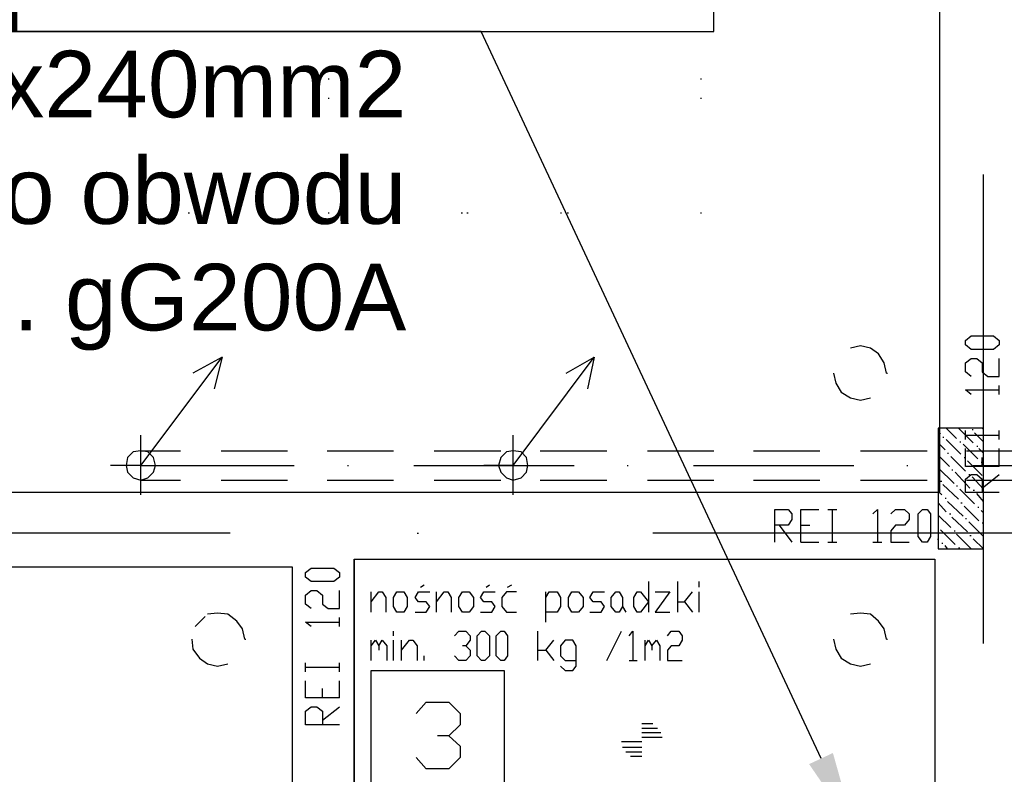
# Model space of a CAD drawing. Header units: millimetres. Extents: x 46 to 491, y -41 to 547.
# Tile 64 of 140: x 173 to 210, y 103 to 131. Entities that reach past the tile are written whole.
import ezdxf
from ezdxf import colors
from ezdxf.entities.mleader import LeaderData, LeaderLine
from ezdxf.math import Vec2, Vec3

# ---------------------------------------------------------------- set-up
doc = ezdxf.new("R2010")
doc.units = ezdxf.units.MM
doc.header["$LTSCALE"] = 10
doc.layers.add('_IE_adresy', color=173, linetype='Continuous')
doc.layers.add('xref', color=252, linetype='Continuous')
doc.styles.add('EEP_adresy', font='ARIALNI.TTF', dxfattribs={"width": 0.9, "height": 20})

# ---------------------------------------------------------------- blocks, each defined once
blk = doc.blocks.new('stacja')
at = {"color": 9, "lineweight": 25}
for points in [[(31.877, 87.503), (31.877, 80.518), (144.737667, 80.518), (144.737667, 87.503)], [(155.448, 68.749333), (155.236334, 68.58), (154.389667, 68.58), (154.178, 68.749333), (154.178, 68.918666), (154.389667, 69.088), (155.236334, 69.088), (155.448, 68.918666)], [(152.569334, 61.341), (152.4, 61.552666), (152.4, 62.399333), (152.569334, 62.568666), (152.738667, 62.568666), (152.865667, 62.399333), (152.865667, 61.552666), (152.738667, 61.341)], [(130.683, 60.028666), (130.471334, 59.859333), (129.624667, 59.859333), (129.413, 60.028666), (129.413, 60.198), (129.624667, 60.367333), (130.471334, 60.367333), (130.683, 60.198)], [(133.096, 58.716333), (132.842, 58.716333), (132.715, 58.928), (132.715, 59.266666), (132.842, 59.478333), (133.096, 59.478333), (133.223, 59.266666), (133.223, 58.928)], [(135.551334, 58.716333), (135.297334, 58.716333), (135.170334, 58.928), (135.170334, 59.266666), (135.297334, 59.478333), (135.551334, 59.478333), (135.720667, 59.266666), (135.720667, 58.928)], [(139.657667, 58.716333), (139.403667, 58.716333), (139.276667, 58.928), (139.276667, 59.266666), (139.403667, 59.478333), (139.657667, 59.478333), (139.827, 59.266666), (139.827, 58.928)], [(141.181667, 58.716333), (141.054667, 58.716333), (140.885334, 58.928), (140.885334, 59.266666), (141.054667, 59.478333), (141.181667, 59.478333), (141.308667, 59.266666), (141.308667, 58.928)], [(142.282334, 59.097333), (141.986, 58.716333), (141.859, 58.716333), (141.732, 58.928), (141.732, 59.266666), (141.859, 59.478333), (141.986, 59.478333)], [(136.017, 56.896), (135.847667, 57.065333), (135.847667, 57.827333), (136.017, 57.996666), (136.144, 57.996666), (136.313334, 57.827333), (136.313334, 57.065333), (136.144, 56.896)], [(136.736667, 56.896), (136.567334, 57.065333), (136.567334, 57.827333), (136.736667, 57.996666), (136.863667, 57.996666), (136.990667, 57.827333), (136.990667, 57.065333), (136.863667, 56.896)]]:
    blk.add_lwpolyline(points, close=True, dxfattribs=at)
for points in [[(130.259667, 73.702333), (130.302, 73.702333)], [(130.259667, 73.702333), (130.302, 73.702333)], [(144.229667, 73.702333), (144.272, 73.702333)], [(151.214667, 67.691), (151.13, 68.072), (150.918334, 68.410666), (150.622, 68.622333), (150.241, 68.707), (149.86, 68.622333)], [(139.192, 67.691), (140.250334, 68.283666), (139.996334, 67.098333)], [(154.389667, 67.564), (154.178, 67.733333), (154.178, 68.072), (154.389667, 68.241333), (154.601334, 68.241333), (154.813, 68.072), (154.813, 67.733333), (155.024667, 67.564), (155.448, 67.564), (155.448, 68.241333)], [(149.225, 67.691), (149.309667, 67.31), (149.521334, 66.971333), (149.86, 66.759666), (150.241, 66.675), (150.622, 66.759666)], [(151.214667, 67.691), (151.257, 67.691)], [(154.389667, 66.886666), (154.178, 67.056), (155.448, 67.056)], [(155.448, 66.886666), (155.448, 67.225333)], [(155.448, 64.177333), (154.178, 64.177333), (154.178, 64.854666)], [(155.448, 63.203666), (154.178, 63.203666), (154.178, 63.711666), (154.389667, 63.881), (154.601334, 63.881), (154.813, 63.711666), (154.813, 63.203666)], [(154.813, 63.373), (155.448, 63.881)], [(147.023667, 61.341), (147.023667, 62.568666), (147.531667, 62.568666), (147.658667, 62.399333), (147.658667, 62.187666), (147.531667, 61.976), (147.023667, 61.976)], [(147.997334, 61.341), (147.997334, 62.568666), (148.674667, 62.568666)], [(150.706667, 62.399333), (150.876, 62.568666), (150.876, 61.341)], [(151.384, 62.399333), (151.553334, 62.568666), (151.892, 62.568666), (152.061334, 62.399333), (152.061334, 62.187666), (151.892, 61.976), (151.553334, 61.976), (151.384, 61.764333), (151.384, 61.341), (152.061334, 61.341)], [(147.193, 61.976), (147.658667, 61.341)], [(150.706667, 61.341), (151.045334, 61.341)], [(128.905, 60.409666), (128.905, 30.607)], [(129.624667, 58.843333), (129.413, 59.012666), (129.413, 59.351333), (129.624667, 59.520666), (129.836334, 59.520666), (130.048, 59.351333), (130.048, 59.012666), (130.259667, 58.843333), (130.683, 58.843333), (130.683, 59.520666)], [(136.186334, 59.647666), (136.313334, 59.732333)], [(142.282334, 59.859333), (142.282334, 58.716333)], [(143.383, 58.716333), (143.383, 59.859333)], [(131.868334, 58.716333), (131.868334, 59.478333)], [(131.868334, 59.097333), (132.164667, 59.478333), (132.291667, 59.478333), (132.418667, 59.266666), (132.418667, 58.716333)], [(133.519334, 58.716333), (133.942667, 58.716333), (134.069667, 58.928), (133.942667, 59.097333), (133.646334, 59.097333), (133.519334, 59.266666), (133.646334, 59.478333), (134.069667, 59.478333)], [(134.323667, 59.097333), (134.62, 59.478333), (134.747, 59.478333), (134.874, 59.266666), (134.874, 58.716333)], [(135.974667, 58.716333), (136.398, 58.716333), (136.525, 58.928), (136.398, 59.097333), (136.101667, 59.097333), (135.974667, 59.266666), (136.101667, 59.478333), (136.525, 59.478333)], [(137.329334, 59.478333), (136.948334, 59.478333), (136.779, 59.266666), (136.779, 58.928), (136.948334, 58.716333), (137.329334, 58.716333)], [(138.43, 59.266666), (138.557, 59.478333), (138.853334, 59.478333), (138.980334, 59.266666), (138.980334, 58.928), (138.853334, 58.716333), (138.43, 58.716333)], [(140.081, 58.716333), (140.504334, 58.716333), (140.631334, 58.928), (140.504334, 59.097333), (140.208, 59.097333), (140.081, 59.266666), (140.208, 59.478333), (140.631334, 59.478333)], [(142.536334, 59.478333), (143.086667, 59.478333), (142.536334, 58.716333), (143.086667, 58.716333)], [(143.383, 59.097333), (143.637, 59.097333), (143.933334, 59.478333)], [(141.308667, 58.928), (141.435667, 58.716333)], [(125.264334, 58.166), (125.645334, 58.547)], [(127.127, 57.700333), (127.042334, 58.081333), (126.830667, 58.377666), (126.492, 58.631666), (126.111, 58.674), (125.73, 58.631666)], [(130.683, 58.166), (130.683, 58.504666)], [(151.214667, 57.700333), (151.13, 58.081333), (150.918334, 58.377666), (150.622, 58.631666), (150.241, 58.674), (149.86, 58.631666)], [(129.624667, 58.166), (129.413, 58.335333), (130.683, 58.335333)], [(125.137334, 57.700333), (125.179667, 57.319333), (125.433667, 56.980666), (125.73, 56.769), (126.111, 56.684333), (126.492, 56.769)], [(127.127, 57.700333), (127.169334, 57.700333)], [(131.868334, 57.446333), (132.037667, 57.658), (132.164667, 57.446333), (132.164667, 57.277)], [(132.164667, 57.446333), (132.291667, 57.658), (132.461, 57.446333), (132.461, 56.896)], [(133.011334, 57.277), (133.307667, 57.658), (133.434667, 57.658), (133.604, 57.446333), (133.604, 56.896)], [(135.001, 57.827333), (135.170334, 57.996666), (135.424334, 57.996666), (135.593667, 57.827333), (135.593667, 57.658), (135.424334, 57.446333), (135.297334, 57.446333)], [(138.133667, 56.896), (138.133667, 57.996666)], [(138.133667, 57.277), (138.43, 57.277), (138.726334, 57.658)], [(138.980334, 56.684333), (139.149667, 56.515), (139.446, 56.515), (139.573, 56.684333), (139.573, 57.446333), (139.446, 57.658), (139.149667, 57.658), (138.980334, 57.446333), (138.980334, 57.065333), (139.149667, 56.896), (139.573, 56.896)], [(140.716, 56.896), (141.266334, 57.996666)], [(141.562667, 57.827333), (141.689667, 57.996666), (141.689667, 56.896)], [(142.155334, 57.446333), (142.282334, 57.658), (142.409334, 57.446333), (142.409334, 57.277)], [(142.409334, 57.446333), (142.578667, 57.658), (142.705667, 57.446333), (142.705667, 56.896)], [(143.002, 57.827333), (143.129, 57.996666), (143.425334, 57.996666), (143.552334, 57.827333), (143.552334, 57.658), (143.425334, 57.446333), (143.129, 57.446333), (143.002, 57.277), (143.002, 56.896), (143.552334, 56.896)], [(149.225, 57.700333), (149.309667, 57.319333), (149.521334, 56.980666), (149.86, 56.769), (150.241, 56.684333), (150.622, 56.769)], [(151.214667, 57.700333), (151.257, 57.700333)], [(135.424334, 57.446333), (135.593667, 57.277), (135.593667, 57.065333), (135.424334, 56.896), (135.170334, 56.896), (135.001, 57.065333)], [(133.858, 56.896), (133.858, 57.065333)], [(138.43, 57.277), (138.726334, 56.896)], [(130.683, 55.499), (129.413, 55.499), (129.413, 56.134)], [(130.683, 54.483), (129.413, 54.483), (129.413, 54.991), (129.624667, 55.160333), (129.836334, 55.160333), (130.048, 54.991), (130.048, 54.483)], [(130.048, 54.652333), (130.683, 55.160333)], [(133.561667, 54.906333), (133.942667, 55.329666), (134.789334, 55.329666), (135.212667, 54.906333), (135.212667, 54.483), (134.789334, 54.059666), (134.366, 54.059666)], [(134.789334, 54.059666), (135.212667, 53.678666), (135.212667, 53.255333), (134.789334, 52.832), (133.942667, 52.832), (133.561667, 53.255333)]]:
    blk.add_lwpolyline(points, dxfattribs=at)
at = {"color": 5, "lineweight": 25}
for points in [[(130.259667, 73.702333), (130.302, 73.702333)], [(130.259667, 73.702333), (130.302, 73.702333)], [(144.229667, 73.702333), (144.272, 73.702333)]]:
    blk.add_lwpolyline(points, dxfattribs=at)
at = {"color": 6, "lineweight": 25}
for points in [[(123.232334, 64.219666), (126.280334, 68.283666), (125.179667, 67.691)], [(137.202334, 64.219666), (140.250334, 68.283666)], [(154.474334, 64.219666), (160.231667, 64.219666)]]:
    blk.add_lwpolyline(points, dxfattribs=at)
at = {"color": 1, "lineweight": 25}
blk.add_lwpolyline([(153.162, 65.616666), (153.162, 61.087), (154.855334, 61.087), (154.855334, 65.616666)], close=True, dxfattribs=at)
at = {"color": 6, "lineweight": 25}
for points in [[(123.782667, 64.219666), (123.698, 64.516), (123.486334, 64.727666), (123.232334, 64.77), (122.936, 64.727666), (122.724334, 64.516), (122.682, 64.219666), (122.724334, 63.965666), (122.936, 63.754), (123.232334, 63.669333), (123.486334, 63.754), (123.698, 63.965666)], [(137.752667, 64.219666), (137.710334, 64.516), (137.498667, 64.727666), (137.202334, 64.77), (136.948334, 64.727666), (136.736667, 64.516), (136.652, 64.219666), (136.736667, 63.965666), (136.948334, 63.754), (137.202334, 63.669333), (137.498667, 63.754), (137.710334, 63.965666)]]:
    blk.add_lwpolyline(points, close=True, dxfattribs=at)
at = {"color": 9, "lineweight": 25}
for points in [[(153.204334, 105.579333), (153.204334, 105.579333), (153.204334, 63.203666), (153.204334, 63.203666)], [(130.259667, 78.74), (130.259667, 78.74), (130.302, 78.74), (130.302, 78.74)], [(130.259667, 78.74), (130.259667, 78.74), (130.302, 78.74), (130.302, 78.74)], [(144.229667, 78.74), (144.229667, 78.74), (144.272, 78.74), (144.272, 78.74)], [(154.855334, 57.531), (154.855334, 57.531), (154.855334, 75.141666), (154.855334, 75.141666)], [(121.496667, 73.702333), (121.496667, 73.702333), (121.539, 73.702333), (121.539, 73.702333)], [(125.010334, 73.702333), (125.010334, 73.702333), (125.052667, 73.702333), (125.052667, 73.702333)], [(135.466667, 73.702333), (135.466667, 73.702333), (135.509, 73.702333), (135.509, 73.702333)], [(138.980334, 73.702333), (138.980334, 73.702333), (139.022667, 73.702333), (139.022667, 73.702333)], [(154.178, 65.193333), (154.178, 65.193333), (154.178, 65.532), (154.178, 65.532)], [(155.448, 65.193333), (155.448, 65.193333), (155.448, 65.532), (155.448, 65.532)], [(154.178, 65.362666), (154.178, 65.362666), (155.448, 65.362666), (155.448, 65.362666)], [(155.448, 64.177333), (155.448, 64.177333), (155.448, 64.854666), (155.448, 64.854666)], [(154.813, 64.177333), (154.813, 64.177333), (154.813, 64.516), (154.813, 64.516)], [(128.905, 63.203666), (128.905, 63.203666), (104.605667, 63.203666), (104.605667, 63.203666)], [(153.204334, 63.203666), (153.204334, 63.203666), (128.905, 63.203666), (128.905, 63.203666)], [(149.013334, 62.568666), (149.013334, 62.568666), (149.352, 62.568666), (149.352, 62.568666)], [(149.182667, 62.568666), (149.182667, 62.568666), (149.182667, 61.341), (149.182667, 61.341)], [(147.997334, 61.976), (147.997334, 61.976), (148.336, 61.976), (148.336, 61.976)], [(126.576667, 61.679666), (126.576667, 61.679666), (108.923667, 61.679666), (108.923667, 61.679666)], [(133.604, 61.679666), (133.604, 61.679666), (133.646334, 61.679666), (133.646334, 61.679666)], [(160.062334, 61.679666), (160.062334, 61.679666), (142.451667, 61.679666), (142.451667, 61.679666)], [(147.997334, 61.341), (147.997334, 61.341), (148.674667, 61.341), (148.674667, 61.341)], [(149.013334, 61.341), (149.013334, 61.341), (149.352, 61.341), (149.352, 61.341)], [(131.233334, 60.706), (131.233334, 60.706), (153.035, 60.706), (153.035, 60.706)], [(131.233334, 30.607), (131.233334, 30.607), (131.233334, 60.706), (131.233334, 60.706)], [(131.233334, 60.706), (131.233334, 60.706), (131.233334, 30.607), (131.233334, 30.607)], [(153.035, 60.706), (153.035, 60.706), (153.035, 30.607), (153.035, 30.607)], [(107.399667, 60.409666), (107.399667, 60.409666), (128.905, 60.409666), (128.905, 60.409666)], [(128.905, 60.409666), (128.905, 60.409666), (128.905, 30.607), (128.905, 30.607)], [(133.731, 59.647666), (133.731, 59.647666), (133.858, 59.732333), (133.858, 59.732333)], [(136.990667, 59.647666), (136.990667, 59.647666), (137.16, 59.732333), (137.16, 59.732333)], [(144.187334, 59.647666), (144.187334, 59.647666), (144.187334, 59.859333), (144.187334, 59.859333)], [(134.323667, 58.716333), (134.323667, 58.716333), (134.323667, 59.478333), (134.323667, 59.478333)], [(138.43, 58.335333), (138.43, 58.335333), (138.43, 59.478333), (138.43, 59.478333)], [(144.187334, 58.716333), (144.187334, 58.716333), (144.187334, 59.478333), (144.187334, 59.478333)], [(143.637, 59.097333), (143.637, 59.097333), (143.933334, 58.716333), (143.933334, 58.716333)], [(131.868334, 56.896), (131.868334, 56.896), (131.868334, 57.658), (131.868334, 57.658)], [(132.715, 57.827333), (132.715, 57.827333), (132.715, 57.996666), (132.715, 57.996666)], [(132.715, 56.896), (132.715, 56.896), (132.715, 57.658), (132.715, 57.658)], [(133.011334, 56.896), (133.011334, 56.896), (133.011334, 57.658), (133.011334, 57.658)], [(142.155334, 56.896), (142.155334, 56.896), (142.155334, 57.658), (142.155334, 57.658)], [(129.413, 56.472666), (129.413, 56.472666), (129.413, 56.811333), (129.413, 56.811333)], [(129.413, 56.642), (129.413, 56.642), (130.683, 56.642), (130.683, 56.642)], [(130.683, 56.472666), (130.683, 56.472666), (130.683, 56.811333), (130.683, 56.811333)], [(141.562667, 56.896), (141.562667, 56.896), (141.859, 56.896), (141.859, 56.896)], [(131.868334, 51.519666), (131.868334, 51.519666), (131.868334, 56.515), (131.868334, 56.515)], [(131.868334, 56.515), (131.868334, 56.515), (136.863667, 56.515), (136.863667, 56.515)], [(136.863667, 56.515), (136.863667, 56.515), (136.863667, 51.519666), (136.863667, 51.519666)], [(130.048, 55.499), (130.048, 55.499), (130.048, 55.837666), (130.048, 55.837666)], [(130.683, 55.499), (130.683, 55.499), (130.683, 56.134), (130.683, 56.134)], [(142.028334, 54.525333), (142.028334, 54.525333), (142.451667, 54.525333), (142.451667, 54.525333)], [(142.028334, 54.356), (142.028334, 54.356), (142.621, 54.356), (142.621, 54.356)], [(142.028334, 54.186666), (142.028334, 54.186666), (142.748, 54.186666), (142.748, 54.186666)], [(142.028334, 54.017333), (142.028334, 54.017333), (142.790334, 54.017333), (142.790334, 54.017333)], [(141.266334, 53.848), (141.266334, 53.848), (142.028334, 53.848), (142.028334, 53.848)], [(141.308667, 53.636333), (141.308667, 53.636333), (142.028334, 53.636333), (142.028334, 53.636333)], [(141.435667, 53.467), (141.435667, 53.467), (142.028334, 53.467), (142.028334, 53.467)], [(141.605, 53.297666), (141.605, 53.297666), (142.028334, 53.297666), (142.028334, 53.297666)]]:
    blk.add_open_spline(points, degree=3, dxfattribs=at)
at = {"color": 5, "lineweight": 25}
for points in [[(130.259667, 78.020333), (130.259667, 78.020333), (130.302, 78.020333), (130.302, 78.020333)], [(130.259667, 78.020333), (130.259667, 78.020333), (130.302, 78.020333), (130.302, 78.020333)], [(144.229667, 78.020333), (144.229667, 78.020333), (144.272, 78.020333), (144.272, 78.020333)], [(121.242667, 73.702333), (121.242667, 73.702333), (121.285, 73.702333), (121.285, 73.702333)], [(125.264334, 73.702333), (125.264334, 73.702333), (125.306667, 73.702333), (125.306667, 73.702333)], [(135.255, 73.702333), (135.255, 73.702333), (135.297334, 73.702333), (135.297334, 73.702333)], [(139.234334, 73.702333), (139.234334, 73.702333), (139.276667, 73.702333), (139.276667, 73.702333)]]:
    blk.add_open_spline(points, degree=3, dxfattribs=at)
at = {"color": 6, "lineweight": 25}
for points in [[(126.280334, 68.283666), (126.280334, 68.283666), (125.984, 67.098333), (125.984, 67.098333)], [(123.232334, 63.119), (123.232334, 63.119), (123.232334, 65.362666), (123.232334, 65.362666)], [(137.202334, 63.119), (137.202334, 63.119), (137.202334, 65.362666), (137.202334, 65.362666)], [(123.232334, 64.77), (123.232334, 64.77), (124.714, 64.77), (124.714, 64.77)], [(126.238, 64.77), (126.238, 64.77), (128.735667, 64.77), (128.735667, 64.77)], [(130.217334, 64.77), (130.217334, 64.77), (132.715, 64.77), (132.715, 64.77)], [(134.239, 64.77), (134.239, 64.77), (136.736667, 64.77), (136.736667, 64.77)], [(138.218334, 64.77), (138.218334, 64.77), (140.716, 64.77), (140.716, 64.77)], [(142.24, 64.77), (142.24, 64.77), (144.737667, 64.77), (144.737667, 64.77)], [(146.219334, 64.77), (146.219334, 64.77), (148.717, 64.77), (148.717, 64.77)], [(150.241, 64.77), (150.241, 64.77), (152.738667, 64.77), (152.738667, 64.77)], [(154.220334, 64.77), (154.220334, 64.77), (156.718, 64.77), (156.718, 64.77)], [(123.232334, 64.219666), (123.232334, 64.219666), (122.089334, 64.219666), (122.089334, 64.219666)], [(123.232334, 64.219666), (123.232334, 64.219666), (128.989667, 64.219666), (128.989667, 64.219666)], [(130.979334, 64.219666), (130.979334, 64.219666), (131.021667, 64.219666), (131.021667, 64.219666)], [(133.477, 64.219666), (133.477, 64.219666), (139.488334, 64.219666), (139.488334, 64.219666)], [(137.202334, 64.219666), (137.202334, 64.219666), (136.101667, 64.219666), (136.101667, 64.219666)], [(141.478, 64.219666), (141.478, 64.219666), (141.520334, 64.219666), (141.520334, 64.219666)], [(143.975667, 64.219666), (143.975667, 64.219666), (149.987, 64.219666), (149.987, 64.219666)], [(151.976667, 64.219666), (151.976667, 64.219666), (152.019, 64.219666), (152.019, 64.219666)], [(123.232334, 63.669333), (123.232334, 63.669333), (124.714, 63.669333), (124.714, 63.669333)], [(126.238, 63.669333), (126.238, 63.669333), (128.735667, 63.669333), (128.735667, 63.669333)], [(130.217334, 63.669333), (130.217334, 63.669333), (132.715, 63.669333), (132.715, 63.669333)], [(134.239, 63.669333), (134.239, 63.669333), (136.736667, 63.669333), (136.736667, 63.669333)], [(138.218334, 63.669333), (138.218334, 63.669333), (140.716, 63.669333), (140.716, 63.669333)], [(142.24, 63.669333), (142.24, 63.669333), (144.737667, 63.669333), (144.737667, 63.669333)], [(146.219334, 63.669333), (146.219334, 63.669333), (148.717, 63.669333), (148.717, 63.669333)], [(150.241, 63.669333), (150.241, 63.669333), (152.738667, 63.669333), (152.738667, 63.669333)], [(154.220334, 63.669333), (154.220334, 63.669333), (156.718, 63.669333), (156.718, 63.669333)]]:
    blk.add_open_spline(points, degree=3, dxfattribs=at)
at = {"color": 1, "lineweight": 25}
for points in [[(153.246667, 65.405), (153.246667, 65.405), (153.162, 65.489666), (153.162, 65.489666)], [(153.839334, 65.235666), (153.839334, 65.235666), (153.458334, 65.616666), (153.458334, 65.616666)], [(154.474334, 65.066333), (154.474334, 65.066333), (153.924, 65.616666), (153.924, 65.616666)], [(154.432, 65.574333), (154.432, 65.574333), (154.474334, 65.574333), (154.474334, 65.574333)], [(154.855334, 65.108666), (154.855334, 65.108666), (154.516667, 65.447333), (154.516667, 65.447333)], [(154.855334, 65.574333), (154.855334, 65.574333), (154.813, 65.616666), (154.813, 65.616666)], [(153.416, 64.812333), (153.416, 64.812333), (153.162, 65.066333), (153.162, 65.066333)], [(153.331334, 65.278), (153.331334, 65.278), (153.373667, 65.278), (153.373667, 65.278)], [(154.008667, 64.643), (154.008667, 64.643), (153.458334, 65.193333), (153.458334, 65.193333)], [(153.966334, 65.108666), (153.966334, 65.108666), (154.008667, 65.108666), (154.008667, 65.108666)], [(153.500667, 64.685333), (153.500667, 64.685333), (153.543, 64.685333), (153.543, 64.685333)], [(154.643667, 64.473666), (154.643667, 64.473666), (154.093334, 65.024), (154.093334, 65.024)], [(154.601334, 64.939333), (154.601334, 64.939333), (154.643667, 64.939333), (154.643667, 64.939333)], [(154.855334, 64.685333), (154.855334, 64.685333), (154.686, 64.854666), (154.686, 64.854666)], [(153.585334, 64.177333), (153.585334, 64.177333), (153.162, 64.600666), (153.162, 64.600666)], [(154.178, 64.008), (154.178, 64.008), (153.627667, 64.558333), (153.627667, 64.558333)], [(154.135667, 64.516), (154.135667, 64.516), (154.178, 64.516), (154.178, 64.516)], [(154.813, 63.838666), (154.813, 63.838666), (154.262667, 64.389), (154.262667, 64.389)], [(154.770667, 64.346666), (154.770667, 64.346666), (154.813, 64.346666), (154.813, 64.346666)], [(153.754667, 63.542333), (153.754667, 63.542333), (153.162, 64.135), (153.162, 64.135)], [(153.67, 64.050333), (153.67, 64.050333), (153.712334, 64.050333), (153.712334, 64.050333)], [(154.347334, 63.373), (154.347334, 63.373), (153.797, 63.965666), (153.797, 63.965666)], [(154.855334, 64.219666), (154.855334, 64.219666), (154.897667, 64.219666), (154.897667, 64.219666)], [(153.246667, 63.627), (153.246667, 63.627), (153.289, 63.627), (153.289, 63.627)], [(154.305, 63.881), (154.305, 63.881), (154.347334, 63.881), (154.347334, 63.881)], [(154.855334, 63.330666), (154.855334, 63.330666), (154.432, 63.796333), (154.432, 63.796333)], [(153.289, 63.119), (153.289, 63.119), (153.162, 63.246), (153.162, 63.246)], [(153.924, 62.949666), (153.924, 62.949666), (153.331334, 63.5), (153.331334, 63.5)], [(153.839334, 63.457666), (153.839334, 63.457666), (153.881667, 63.457666), (153.881667, 63.457666)], [(154.516667, 62.780333), (154.516667, 62.780333), (153.966334, 63.330666), (153.966334, 63.330666)], [(154.474334, 63.288333), (154.474334, 63.288333), (154.516667, 63.288333), (154.516667, 63.288333)], [(153.416, 62.992), (153.416, 62.992), (153.458334, 62.992), (153.458334, 62.992)], [(154.093334, 62.314666), (154.093334, 62.314666), (153.500667, 62.865), (153.500667, 62.865)], [(154.855334, 62.865), (154.855334, 62.865), (154.601334, 63.161333), (154.601334, 63.161333)], [(153.458334, 62.484), (153.458334, 62.484), (153.162, 62.822666), (153.162, 62.822666)], [(154.008667, 62.822666), (154.008667, 62.822666), (154.051, 62.822666), (154.051, 62.822666)], [(154.686, 62.145333), (154.686, 62.145333), (154.135667, 62.695666), (154.135667, 62.695666)], [(154.643667, 62.653333), (154.643667, 62.653333), (154.686, 62.653333), (154.686, 62.653333)], [(154.855334, 62.441666), (154.855334, 62.441666), (154.770667, 62.526333), (154.770667, 62.526333)], [(153.627667, 61.891333), (153.627667, 61.891333), (153.162, 62.357), (153.162, 62.357)], [(153.585334, 62.399333), (153.585334, 62.399333), (153.627667, 62.399333), (153.627667, 62.399333)], [(154.262667, 61.722), (154.262667, 61.722), (153.67, 62.272333), (153.67, 62.272333)], [(154.178, 62.23), (154.178, 62.23), (154.220334, 62.23), (154.220334, 62.23)], [(154.855334, 61.552666), (154.855334, 61.552666), (154.305, 62.103), (154.305, 62.103)], [(153.797, 61.256333), (153.797, 61.256333), (153.246667, 61.806666), (153.246667, 61.806666)], [(153.754667, 61.764333), (153.754667, 61.764333), (153.797, 61.764333), (153.797, 61.764333)], [(154.813, 62.060666), (154.813, 62.060666), (154.855334, 62.060666), (154.855334, 62.060666)], [(153.162, 61.425666), (153.162, 61.425666), (153.162, 61.468), (153.162, 61.468)], [(154.389667, 61.087), (154.389667, 61.087), (153.839334, 61.637333), (153.839334, 61.637333)], [(154.347334, 61.595), (154.347334, 61.595), (154.389667, 61.595), (154.389667, 61.595)], [(154.855334, 61.087), (154.855334, 61.087), (154.474334, 61.468), (154.474334, 61.468)], [(153.289, 61.298666), (153.289, 61.298666), (153.331334, 61.298666), (153.331334, 61.298666)], [(153.500667, 61.087), (153.500667, 61.087), (153.416, 61.214), (153.416, 61.214)], [(153.924, 61.129333), (153.924, 61.129333), (153.966334, 61.129333), (153.966334, 61.129333)]]:
    blk.add_open_spline(points, degree=3, dxfattribs=at)

msp = doc.modelspace()

# ---------------------------------------------------------------- block references
at = {"layer": 'xref'}
msp.add_blockref('stacja', (53.992334, 50.410128), dxfattribs=at)

# ---------------------------------------------------------------- leaders
at = {"layer": '_IE_adresy', "color": 1}
ml = msp.add_multileader_mtext('Standard', dxfattribs=at)
ml.set_content('{\\W1;\\fArial|b0|i0|c238|p34;Istn. szafa pożarowa\\PProj.kabel XFLAME E90 5x1x240mm2\\Pzasilić z wolnego obwodu\\PZab. gG200A }', color=1, style='EEP_adresy')
ml.set_leader_properties(color=1)
ml.build(insert=Vec2(0, 0))
ml.multileader.update_dxf_attribs({"text_left_attachment_type": 6, "text_right_attachment_type": 6, "dogleg_length": 0.5, "arrow_head_size": 3})
ctx = ml.context
ctx.base_point, ctx.char_height, ctx.arrow_head_size, ctx.landing_gap_size, ctx.plane_origin = Vec3(127.644572, 130.928128), 2.5, 3, 0.4, Vec3(309.664545, 125.520573)
ctx.left_attachment, ctx.right_attachment, ctx.text_align_type = 6, 6, 2
notes = []
notes.append((ctx, [(0, (1, 1, 0), (189.996083, 130.928128), (-1, 0), 2.410992, [(2, [(204.020679, 100.904641)], 0, [])])]))
ctx.mtext.insert, ctx.mtext.width, ctx.mtext.defined_height, ctx.mtext.alignment, ctx.mtext.line_spacing_factor, ctx.mtext.flow_direction = Vec3(187.185091, 134.205754), 98.67878785, 54.223772, 3, 0.96, 5
for ctx, leaders in notes:
    for number, flags, end, landing, length, lines in leaders:
        leader = LeaderData()
        leader.index, (leader.has_last_leader_line, leader.has_dogleg_vector, leader.attachment_direction) = number, flags
        leader.last_leader_point, leader.dogleg_vector, leader.dogleg_length = Vec3(end), Vec3(landing), length
        for number, points, colour, breaks in lines:
            line = LeaderLine()
            line.index, line.vertices, line.color, line.breaks = number, Vec3.list(points), colors.encode_raw_color(colour), breaks
            leader.lines.append(line)
        ctx.leaders.append(leader)

doc.saveas('drawing.dxf')
